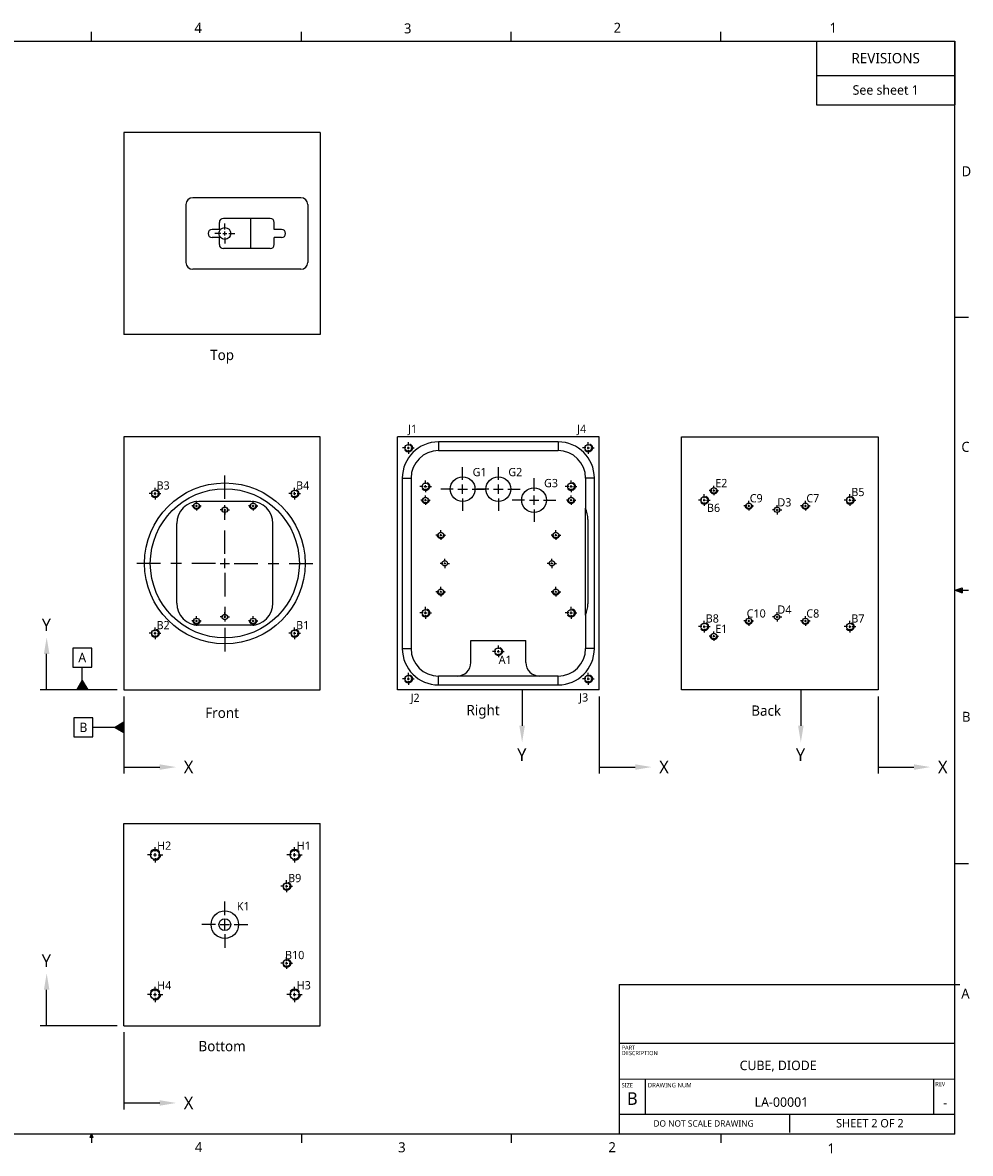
# Model space of a CAD drawing. Extents: x 0.3 to 39, y 0.1 to 10.9.
# Tile 4 of 4: x 30 to 39, y 0.1 to 10.9. Entities that reach past the tile are written whole.
import ezdxf

# ---------------------------------------------------------------- set-up
doc = ezdxf.new("R2010")
doc.units = 0
doc.header["$LTSCALE"] = 0.5
doc.header["$MEASUREMENT"] = 0
doc.linetypes.add('CENTER', pattern=[0.72, 0.45, -0.09, 0.09, -0.09])
doc.linetypes.add('HIDDEN', pattern=[0.15, 0.1, -0.05])
for name, color, linetype in [('ANNOTATION_LINES', 7, 'CONTINUOUS'), ('ANNOTATION_TEXT', 7, 'CONTINUOUS'), ('BLIND_THREAD_SYMBOLS', 7, 'CONTINUOUS'), ('BORDER_FRAME', 7, 'CONTINUOUS'), ('CENTERMARKS', 7, 'CONTINUOUS'), ('ORIGIN_INDICATORS', 7, 'CONTINUOUS'), ('SIDE_THREAD_SYMBOLS', 7, 'HIDDEN'), ('SKETCHED_GEOMETRY', 7, 'CONTINUOUS'), ('SURFACE_THREAD_SYMBOLS_ON_', 7, 'HIDDEN'), ('TABLES', 7, 'CONTINUOUS'), ('TANGENT_LINES', 7, 'CONTINUOUS'), ('TITLE_BLOCK', 7, 'CONTINUOUS'), ('VISIBLE', 7, 'CONTINUOUS')]:
    doc.layers.add(name, color=color, linetype=linetype)
doc.styles.add('ONSHAPE-CUSTOM-STYLE-NOT03', font='NotoSans-Regular.ttf')
doc.styles.add('ONSHAPE-CUSTOM-STYLE-NOT04', font='NotoSans-Regular.ttf')
doc.styles.add('ONSHAPE-CUSTOM-STYLE-NOT05', font='NotoSans-Regular.ttf')
doc.styles.add('ONSHAPE-CUSTOM-STYLE-NOTE8', font='NotoSans-Regular.ttf')
doc.styles.add('ONSHAPE-CUSTOM-STYLE-NOTE9', font='NotoSans-Regular.ttf')
doc.styles.add('ONSHAPE-CUSTOM-STYLE-NOTEA', font='NotoSans-Regular.ttf')
doc.styles.add('ONSHAPE-CUSTOM-STYLE-NOTEB', font='NotoSans-Regular.ttf')
doc.styles.add('ONSHAPE-CUSTOM-STYLE-NOTEC', font='NotoSans-Regular.ttf')
doc.styles.add('ONSHAPE-CUSTOM-STYLE-NOTED', font='NotoSans-Regular.ttf')
doc.styles.add('ONSHAPE-CUSTOM-STYLE-NOTEE', font='NotoSans-Regular.ttf')
doc.styles.add('ONSHAPE-CUSTOM-STYLE-NOTEF', font='NotoSans-Regular.ttf')
doc.styles.add('ONSHAPE-CUSTOM-STYLE-NOTEG', font='NotoSans-Regular.ttf')
doc.styles.add('ONSHAPE-CUSTOM-STYLE-NOTEH', font='NotoSans-Regular.ttf')
doc.styles.add('ONSHAPE-CUSTOM-STYLE-NOTEI', font='NotoSans-Regular.ttf')
doc.styles.add('ONSHAPE-CUSTOM-STYLE-NOTEJ', font='NotoSans-Regular.ttf')
doc.styles.add('ONSHAPE-CUSTOM-STYLE-NOTEK', font='NotoSans-Regular.ttf')
doc.styles.add('ONSHAPE-CUSTOM-STYLE-NOTEL', font='NotoSans-Regular.ttf')
doc.styles.add('ONSHAPE-CUSTOM-STYLE-NOTEM', font='NotoSans-Regular.ttf')
doc.styles.add('ONSHAPE-CUSTOM-STYLE-NOTER', font='NotoSans-Regular.ttf')
doc.styles.add('ONSHAPE-CUSTOM-STYLE-NOTES', font='NotoSans-Regular.ttf')
doc.styles.add('ONSHAPE-CUSTOM-STYLE-NOTET', font='NotoSans-Regular.ttf')
doc.styles.add('ONSHAPE-CUSTOM-STYLE-NOTEU', font='NotoSans-Regular.ttf')
doc.styles.add('ONSHAPE-CUSTOM-STYLE-NOTEV', font='NotoSans-Regular.ttf')
doc.styles.add('ONSHAPE-STANDARD', font='NotoSans-Regular.ttf')
doc.styles.add('ONSHAPE-STANDARD-HOLE-TAG', font='Noto Sans', dxfattribs={"height": 0.07874})
doc.styles.add('ONSHAPE-STANDARD-REVISION0', font='Noto Sans')
doc.styles.add('ONSHAPE-STANDARD-REVISIONT', font='Noto Sans')
doc.styles.add('ONSHAPE-STANDARD-VIEW-LABE', font='Noto Sans', dxfattribs={"height": 0.098425})

# ---------------------------------------------------------------- blocks, each defined once
blk = doc.blocks.new('*T10')
at = {"layer": 'TABLES', "color": 0, "linetype": 'BYBLOCK'}
for p, q in [((0, 0), (1.324, 0)), ((0, 0), (0, -0.608)), ((1.324, 0), (1.324, -0.608)), ((0, -0.328), (1.324, -0.328)), ((0, -0.608), (1.324, -0.608))]:
    blk.add_line(p, q, dxfattribs=at)
at = {"layer": 'TABLES', "color": 7, "width": 1.16678, "attachment_point": 5}
for s, insert, char_height, style in [('{REVISIONS}', (0.662, -0.164), 0.09843, 'ONSHAPE-STANDARD-REVISIONT'), ('{See sheet 1}', (0.662, -0.468), 0.09055, 'ONSHAPE-STANDARD-REVISION0')]:
    blk.add_mtext(s, dxfattribs=dict(at, insert=insert, char_height=char_height, style=style))

msp = doc.modelspace()

# ---------------------------------------------------------------- linework, layer by layer
at = {"layer": 'ANNOTATION_LINES', "color": 7}
for p, q in [((30.5562, 4.598), (30.5562, 4.7247)), ((30.8908, 4.5075), (30.4775, 4.5075)), ((30.9538, 4.4445), (30.9538, 4.0701)), ((30.8633, 4.1489), (30.6572, 4.1489))]:
    msp.add_line(p, q, dxfattribs=at)
for points in [[(30.4657, 4.7247), (30.6468, 4.7247), (30.6468, 4.9058), (30.4657, 4.9058)], [(30.5562, 4.598), (30.6084, 4.5075), (30.504, 4.5075)], [(30.4761, 4.0583), (30.6572, 4.0583), (30.6572, 4.2394), (30.4761, 4.2394)], [(30.8633, 4.1489), (30.9538, 4.2011), (30.9538, 4.0967)]]:
    msp.add_lwpolyline(points, close=True, dxfattribs=at)
for points in [[(30.5562, 4.598), (30.6084, 4.5075), (30.5562, 4.598), (30.504, 4.5075)], [(30.8633, 4.1489), (30.9538, 4.2011), (30.8633, 4.1489), (30.9538, 4.0967)]]:
    msp.add_solid(points, dxfattribs=at)
at = {"layer": 'BLIND_THREAD_SYMBOLS'}
for centre, start, end in [((31.2229, 6.3185), 50.57754, 80.17533), ((32.6139, 6.3185), 99.82467, 129.42246), ((36.5272, 6.3815), 230.57754, 260.17533), ((37.8605, 6.3815), 279.82467, 309.42246), ((31.2229, 5.1112), 279.82467, 309.42246), ((32.6139, 5.1112), 230.57754, 260.17533), ((36.5272, 5.0482), 99.82467, 129.42246), ((37.8605, 5.0482), 50.57754, 80.17533)]:
    msp.add_arc(centre, 0.0394, start, end, dxfattribs=at)
at = {"layer": 'BORDER_FRAME'}
for p, q in [((22.4403, 10.7013), (38.8936, 10.7013)), ((30.6459, 10.7013), (30.6459, 10.7876)), ((32.6495, 10.7013), (32.6495, 10.7876)), ((34.6531, 10.7013), (34.6531, 10.7876)), ((36.6567, 10.7013), (36.6567, 10.7876)), ((38.8936, 0.267), (38.8936, 10.7013)), ((38.8945, 8.0658), (39.0217, 8.0658)), ((38.8945, 5.458), (38.9629, 5.4824)), ((38.8945, 5.458), (38.9629, 5.4672)), ((38.8945, 5.458), (38.9629, 5.4475)), ((38.8945, 5.458), (38.9629, 5.435)), ((38.8945, 5.458), (39.0217, 5.458)), ((38.9629, 5.4824), (38.9629, 5.435)), ((38.8945, 2.8501), (39.0217, 2.8501)), ((38.8936, 0.267), (22.4403, 0.267)), ((30.6324, 0.2346), (30.6459, 0.2697)), ((30.6586, 0.2346), (30.6324, 0.2346)), ((30.6459, 0.2697), (30.6586, 0.2346)), ((30.6459, 0.2697), (30.6459, 0.1834)), ((32.6495, 0.2697), (32.6495, 0.1834)), ((34.6531, 0.2697), (34.6531, 0.1834)), ((36.6567, 0.267), (36.6567, 0.1834))]:
    msp.add_line(p, q, dxfattribs=at)
at = {"layer": 'CENTERMARKS', "linetype": 'CENTER'}
for p, q in [((31.9184, 8.9035), (31.9184, 8.9599)), ((31.8789, 8.864), (31.8225, 8.864)), ((31.9579, 8.864), (32.0143, 8.864)), ((31.9184, 8.8245), (31.9184, 8.7681)), ((33.6487, 6.8172), (33.6159, 6.8172)), ((33.6716, 6.8402), (33.6716, 6.873)), ((33.6946, 6.8172), (33.7274, 6.8172)), ((35.3678, 6.8172), (35.335, 6.8172)), ((35.3908, 6.8402), (35.3908, 6.873)), ((35.4138, 6.8172), (35.4466, 6.8172)), ((33.6716, 6.7942), (33.6716, 6.7614)), ((35.3908, 6.7942), (35.3908, 6.7614)), ((34.19, 6.5135), (34.19, 6.6316)), ((34.5312, 6.5135), (34.5312, 6.6316)), ((31.9184, 5.8048), (31.9184, 6.5726)), ((33.8357, 6.4727), (33.8357, 6.5055)), ((34.8724, 6.4085), (34.8724, 6.5266)), ((35.2268, 6.4727), (35.2268, 6.5055)), ((31.2288, 6.3815), (31.196, 6.3815)), ((31.2517, 6.4045), (31.2517, 6.4373)), ((31.2747, 6.3815), (31.3075, 6.3815)), ((32.5621, 6.3815), (32.5293, 6.3815)), ((32.5851, 6.4045), (32.5851, 6.4373)), ((32.608, 6.3815), (32.6408, 6.3815)), ((33.8127, 6.4497), (33.7799, 6.4497)), ((33.8357, 6.4268), (33.8357, 6.394)), ((33.8586, 6.4497), (33.8915, 6.4497)), ((34.1, 6.4235), (33.9819, 6.4235)), ((34.28, 6.4235), (34.3981, 6.4235)), ((34.4412, 6.4235), (34.3231, 6.4235)), ((34.6212, 6.4235), (34.7393, 6.4235)), ((35.2038, 6.4497), (35.171, 6.4497)), ((35.2268, 6.4268), (35.2268, 6.394)), ((35.2497, 6.4497), (35.2825, 6.4497)), ((36.4983, 6.3415), (36.4983, 6.3743)), ((36.5714, 6.4104), (36.5445, 6.4104)), ((36.5902, 6.4292), (36.5902, 6.4561)), ((36.5902, 6.3915), (36.5902, 6.3646)), ((36.609, 6.4104), (36.6359, 6.4104)), ((37.8894, 6.3415), (37.8894, 6.3743)), ((31.2517, 6.3585), (31.2517, 6.3257)), ((31.6292, 6.2647), (31.6023, 6.2647)), ((31.6481, 6.2835), (31.6481, 6.3104)), ((31.6669, 6.2647), (31.6938, 6.2647)), ((31.9184, 6.245), (31.9184, 6.2713)), ((32.1699, 6.2647), (32.143, 6.2647)), ((32.1887, 6.2835), (32.1887, 6.3104)), ((32.2076, 6.2647), (32.2345, 6.2647)), ((32.5851, 6.3585), (32.5851, 6.3257)), ((33.8168, 6.3185), (33.7899, 6.3185)), ((33.8357, 6.3373), (33.8357, 6.3642)), ((33.8357, 6.2997), (33.8357, 6.2728)), ((33.8545, 6.3185), (33.8814, 6.3185)), ((34.19, 6.3335), (34.19, 6.2154)), ((34.5312, 6.3335), (34.5312, 6.2154)), ((34.7824, 6.3185), (34.6643, 6.3185)), ((34.9624, 6.3185), (35.0805, 6.3185)), ((35.2079, 6.3185), (35.181, 6.3185)), ((35.2268, 6.3373), (35.2268, 6.3642)), ((35.2268, 6.2997), (35.2268, 6.2728)), ((35.2456, 6.3185), (35.2725, 6.3185)), ((36.4754, 6.3185), (36.4426, 6.3185)), ((36.4983, 6.2955), (36.4983, 6.2627)), ((36.5213, 6.3185), (36.5541, 6.3185)), ((36.9047, 6.2647), (36.8778, 6.2647)), ((36.9235, 6.2835), (36.9235, 6.3104)), ((36.9424, 6.2647), (36.9693, 6.2647)), ((37.1939, 6.245), (37.1939, 6.2713)), ((37.4454, 6.2647), (37.4185, 6.2647)), ((37.4642, 6.2835), (37.4642, 6.3104)), ((37.4831, 6.2647), (37.51, 6.2647)), ((37.8665, 6.3185), (37.8336, 6.3185)), ((37.8894, 6.2955), (37.8894, 6.2627)), ((37.9124, 6.3185), (37.9452, 6.3185)), ((31.6481, 6.2459), (31.6481, 6.219)), ((31.9, 6.2266), (31.8738, 6.2266)), ((31.9184, 6.2083), (31.9184, 6.182)), ((31.9368, 6.2266), (31.963, 6.2266)), ((32.1887, 6.2459), (32.1887, 6.219)), ((34.8724, 6.2285), (34.8724, 6.1104)), ((36.9235, 6.2459), (36.9235, 6.219)), ((37.1755, 6.2266), (37.1493, 6.2266)), ((37.1939, 6.2083), (37.1939, 6.182)), ((37.2123, 6.2266), (37.2385, 6.2266)), ((37.4642, 6.2459), (37.4642, 6.219)), ((33.9625, 5.9852), (33.9356, 5.9852)), ((33.9813, 6.004), (33.9813, 6.0309)), ((33.9813, 5.9663), (33.9813, 5.9394)), ((34.0002, 5.9852), (34.0271, 5.9852)), ((35.0623, 5.9852), (35.0353, 5.9852)), ((35.0811, 6.004), (35.0811, 6.0309)), ((35.0811, 5.9663), (35.0811, 5.9394)), ((35.0999, 5.9852), (35.1268, 5.9852)), ((34.0194, 5.7332), (34.0194, 5.7595)), ((35.043, 5.7332), (35.043, 5.7595)), ((31.8284, 5.7148), (31.0606, 5.7148)), ((31.9184, 5.6248), (31.9184, 4.8571)), ((32.0084, 5.7148), (32.7762, 5.7148)), ((34.001, 5.7148), (33.9748, 5.7148)), ((34.0194, 5.6965), (34.0194, 5.6702)), ((34.0378, 5.7148), (34.064, 5.7148)), ((35.0247, 5.7148), (34.9984, 5.7148)), ((35.043, 5.6965), (35.043, 5.6702)), ((35.0614, 5.7148), (35.0876, 5.7148)), ((33.9625, 5.4445), (33.9356, 5.4445)), ((33.9813, 5.4633), (33.9813, 5.4902)), ((33.9813, 5.4257), (33.9813, 5.3988)), ((34.0002, 5.4445), (34.0271, 5.4445)), ((35.0623, 5.4445), (35.0353, 5.4445)), ((35.0811, 5.4633), (35.0811, 5.4902)), ((35.0811, 5.4257), (35.0811, 5.3988)), ((35.0999, 5.4445), (35.1268, 5.4445)), ((33.8357, 5.2654), (33.8357, 5.2982)), ((35.2268, 5.2654), (35.2268, 5.2982)), ((31.6481, 5.1838), (31.6481, 5.2107)), ((31.9, 5.203), (31.8738, 5.203)), ((31.9184, 5.2214), (31.9184, 5.2476)), ((31.9184, 5.1846), (31.9184, 5.1584)), ((31.9368, 5.203), (31.963, 5.203)), ((32.1887, 5.1838), (32.1887, 5.2107)), ((33.8127, 5.2424), (33.7799, 5.2424)), ((33.8357, 5.2194), (33.8357, 5.1866)), ((33.8586, 5.2424), (33.8915, 5.2424)), ((35.2038, 5.2424), (35.171, 5.2424)), ((35.2268, 5.2194), (35.2268, 5.1866)), ((35.2497, 5.2424), (35.2825, 5.2424)), ((36.9235, 5.1838), (36.9235, 5.2107)), ((37.1755, 5.203), (37.1493, 5.203)), ((37.1939, 5.2214), (37.1939, 5.2476)), ((37.1939, 5.1846), (37.1939, 5.1584)), ((37.2123, 5.203), (37.2385, 5.203)), ((37.4642, 5.1838), (37.4642, 5.2107)), ((31.2517, 5.0711), (31.2517, 5.1039)), ((31.6292, 5.165), (31.6023, 5.165)), ((31.6481, 5.1461), (31.6481, 5.1192)), ((31.6669, 5.165), (31.6938, 5.165)), ((32.1699, 5.165), (32.143, 5.165)), ((32.1887, 5.1461), (32.1887, 5.1192)), ((32.2076, 5.165), (32.2345, 5.165)), ((32.5851, 5.0711), (32.5851, 5.1039)), ((36.4754, 5.1112), (36.4426, 5.1112)), ((36.4983, 5.1341), (36.4983, 5.1669)), ((36.4983, 5.0882), (36.4983, 5.0554)), ((36.5213, 5.1112), (36.5541, 5.1112)), ((36.9047, 5.165), (36.8778, 5.165)), ((36.9235, 5.1461), (36.9235, 5.1192)), ((36.9424, 5.165), (36.9693, 5.165)), ((37.4454, 5.165), (37.4185, 5.165)), ((37.4642, 5.1461), (37.4642, 5.1192)), ((37.4831, 5.165), (37.51, 5.165)), ((37.8665, 5.1112), (37.8336, 5.1112)), ((37.8894, 5.1341), (37.8894, 5.1669)), ((37.8894, 5.0882), (37.8894, 5.0554)), ((37.9124, 5.1112), (37.9452, 5.1112)), ((31.2288, 5.0482), (31.196, 5.0482)), ((31.2517, 5.0252), (31.2517, 4.9924)), ((31.2747, 5.0482), (31.3075, 5.0482)), ((32.5621, 5.0482), (32.5293, 5.0482)), ((32.5851, 5.0252), (32.5851, 4.9924)), ((32.608, 5.0482), (32.6408, 5.0482)), ((36.5714, 5.0193), (36.5445, 5.0193)), ((36.5902, 5.0381), (36.5902, 5.065)), ((36.5902, 5.0005), (36.5902, 4.9736)), ((36.609, 5.0193), (36.6359, 5.0193)), ((34.5082, 4.8749), (34.4754, 4.8749)), ((34.5312, 4.8979), (34.5312, 4.9307)), ((34.5542, 4.8749), (34.587, 4.8749)), ((34.5312, 4.852), (34.5312, 4.8192)), ((33.6716, 4.6354), (33.6716, 4.6682)), ((35.3908, 4.6354), (35.3908, 4.6682)), ((33.6487, 4.6125), (33.6159, 4.6125)), ((33.6716, 4.5895), (33.6716, 4.5567)), ((33.6946, 4.6125), (33.7274, 4.6125)), ((35.3678, 4.6125), (35.335, 4.6125)), ((35.3908, 4.5895), (35.3908, 4.5567)), ((35.4138, 4.6125), (35.4466, 4.6125)), ((31.2214, 2.9322), (31.1781, 2.9322)), ((31.2517, 2.9625), (31.2517, 3.0059)), ((31.2821, 2.9322), (31.3254, 2.9322)), ((32.5548, 2.9322), (32.5115, 2.9322)), ((32.5851, 2.9625), (32.5851, 3.0059)), ((32.6154, 2.9322), (32.6587, 2.9322)), ((31.2517, 2.9019), (31.2517, 2.8586)), ((32.5851, 2.9019), (32.5851, 2.8586)), ((32.486, 2.633), (32.4532, 2.633)), ((32.509, 2.656), (32.509, 2.6888)), ((32.509, 2.6101), (32.509, 2.5772)), ((32.5319, 2.633), (32.5647, 2.633)), ((31.9184, 2.3556), (31.9184, 2.4868)), ((31.8284, 2.2656), (31.6972, 2.2656)), ((31.9184, 2.1756), (31.9184, 2.0443)), ((32.0084, 2.2656), (32.1396, 2.2656)), ((32.509, 1.9211), (32.509, 1.9539)), ((32.486, 1.8981), (32.4532, 1.8981)), ((32.509, 1.8751), (32.509, 1.8423)), ((32.5319, 1.8981), (32.5647, 1.8981)), ((31.2517, 1.6292), (31.2517, 1.6725)), ((32.5851, 1.6292), (32.5851, 1.6725)), ((31.2214, 1.5989), (31.1781, 1.5989)), ((31.2517, 1.5686), (31.2517, 1.5253)), ((31.2821, 1.5989), (31.3254, 1.5989)), ((32.5548, 1.5989), (32.5115, 1.5989)), ((32.5851, 1.5686), (32.5851, 1.5253)), ((32.6154, 1.5989), (32.6587, 1.5989))]:
    msp.add_line(p, q, dxfattribs=at)
at = {"layer": 'CENTERMARKS', "linetype": 'CONTINUOUS'}
for p, q in [((31.8987, 8.864), (31.9382, 8.864)), ((31.9184, 8.8443), (31.9184, 8.8838)), ((33.6602, 6.8172), (33.6831, 6.8172)), ((33.6716, 6.8057), (33.6716, 6.8287)), ((35.3793, 6.8172), (35.4023, 6.8172)), ((35.3908, 6.8057), (35.3908, 6.8287)), ((31.2403, 6.3815), (31.2632, 6.3815)), ((31.2517, 6.37), (31.2517, 6.393)), ((32.5736, 6.3815), (32.5966, 6.3815)), ((32.5851, 6.37), (32.5851, 6.393)), ((33.8242, 6.4497), (33.8472, 6.4497)), ((33.8357, 6.4383), (33.8357, 6.4612)), ((34.145, 6.4235), (34.235, 6.4235)), ((34.19, 6.3785), (34.19, 6.4685)), ((34.4862, 6.4235), (34.5762, 6.4235)), ((34.5312, 6.3785), (34.5312, 6.4685)), ((35.2153, 6.4497), (35.2382, 6.4497)), ((35.2268, 6.4383), (35.2268, 6.4612)), ((36.5808, 6.4104), (36.5996, 6.4104)), ((36.5902, 6.401), (36.5902, 6.4198)), ((31.6387, 6.2647), (31.6575, 6.2647)), ((31.6481, 6.2553), (31.6481, 6.2741)), ((32.1793, 6.2647), (32.1982, 6.2647)), ((32.1887, 6.2553), (32.1887, 6.2741)), ((33.8263, 6.3185), (33.8451, 6.3185)), ((33.8357, 6.3091), (33.8357, 6.3279)), ((34.8274, 6.3185), (34.9174, 6.3185)), ((34.8724, 6.2735), (34.8724, 6.3635)), ((35.2173, 6.3185), (35.2362, 6.3185)), ((35.2268, 6.3091), (35.2268, 6.3279)), ((36.4869, 6.3185), (36.5098, 6.3185)), ((36.4983, 6.307), (36.4983, 6.33)), ((36.9141, 6.2647), (36.933, 6.2647)), ((36.9235, 6.2553), (36.9235, 6.2741)), ((37.4548, 6.2647), (37.4736, 6.2647)), ((37.4642, 6.2553), (37.4642, 6.2741)), ((37.8779, 6.3185), (37.9009, 6.3185)), ((37.8894, 6.307), (37.8894, 6.33)), ((31.9092, 6.2266), (31.9276, 6.2266)), ((31.9184, 6.2175), (31.9184, 6.2358)), ((37.1847, 6.2266), (37.2031, 6.2266)), ((37.1939, 6.2175), (37.1939, 6.2358)), ((33.9719, 5.9852), (33.9908, 5.9852)), ((33.9813, 5.9758), (33.9813, 5.9946)), ((35.0717, 5.9852), (35.0905, 5.9852)), ((35.0811, 5.9758), (35.0811, 5.9946)), ((31.9184, 5.6698), (31.9184, 5.7598)), ((34.0194, 5.7056), (34.0194, 5.724)), ((35.043, 5.7056), (35.043, 5.724)), ((31.8734, 5.7148), (31.9634, 5.7148)), ((34.0102, 5.7148), (34.0286, 5.7148)), ((35.0338, 5.7148), (35.0522, 5.7148)), ((33.9719, 5.4445), (33.9908, 5.4445)), ((33.9813, 5.4351), (33.9813, 5.4539)), ((35.0717, 5.4445), (35.0905, 5.4445)), ((35.0811, 5.4351), (35.0811, 5.4539)), ((31.9092, 5.203), (31.9276, 5.203)), ((31.9184, 5.1938), (31.9184, 5.2122)), ((33.8242, 5.2424), (33.8472, 5.2424)), ((33.8357, 5.2309), (33.8357, 5.2539)), ((35.2153, 5.2424), (35.2382, 5.2424)), ((35.2268, 5.2309), (35.2268, 5.2539)), ((37.1847, 5.203), (37.2031, 5.203)), ((37.1939, 5.1938), (37.1939, 5.2122)), ((31.6387, 5.165), (31.6575, 5.165)), ((31.6481, 5.1555), (31.6481, 5.1744)), ((32.1793, 5.165), (32.1982, 5.165)), ((32.1887, 5.1555), (32.1887, 5.1744)), ((36.4869, 5.1112), (36.5098, 5.1112)), ((36.4983, 5.0997), (36.4983, 5.1226)), ((36.9141, 5.165), (36.933, 5.165)), ((36.9235, 5.1555), (36.9235, 5.1744)), ((37.4548, 5.165), (37.4736, 5.165)), ((37.4642, 5.1555), (37.4642, 5.1744)), ((37.8779, 5.1112), (37.9009, 5.1112)), ((37.8894, 5.0997), (37.8894, 5.1226)), ((31.2403, 5.0482), (31.2632, 5.0482)), ((31.2517, 5.0367), (31.2517, 5.0596)), ((32.5736, 5.0482), (32.5966, 5.0482)), ((32.5851, 5.0367), (32.5851, 5.0596)), ((36.5808, 5.0193), (36.5996, 5.0193)), ((36.5902, 5.0099), (36.5902, 5.0287)), ((34.5197, 4.8749), (34.5427, 4.8749)), ((34.5312, 4.8635), (34.5312, 4.8864)), ((33.6602, 4.6125), (33.6831, 4.6125)), ((33.6716, 4.601), (33.6716, 4.624)), ((35.3793, 4.6125), (35.4023, 4.6125)), ((35.3908, 4.601), (35.3908, 4.624)), ((31.2366, 2.9322), (31.2669, 2.9322)), ((31.2517, 2.9171), (31.2517, 2.9474)), ((32.5699, 2.9322), (32.6002, 2.9322)), ((32.5851, 2.9171), (32.5851, 2.9474)), ((32.4975, 2.633), (32.5204, 2.633)), ((32.509, 2.6215), (32.509, 2.6445)), ((31.9184, 2.2206), (31.9184, 2.3106)), ((31.8734, 2.2656), (31.9634, 2.2656)), ((32.4975, 1.8981), (32.5204, 1.8981)), ((32.509, 1.8866), (32.509, 1.9096)), ((31.2366, 1.5989), (31.2669, 1.5989)), ((31.2517, 1.5837), (31.2517, 1.6141)), ((32.5699, 1.5989), (32.6002, 1.5989)), ((32.5851, 1.5837), (32.5851, 1.6141))]:
    msp.add_line(p, q, dxfattribs=at)
at = {"layer": 'ORIGIN_INDICATORS', "color": 7}
for p, q in [((30.2163, 4.5075), (30.2163, 4.85)), ((30.8913, 4.5075), (30.1538, 4.5075)), ((30.9538, 4.445), (30.9538, 3.7075)), ((35.4333, 4.5075), (34.6958, 4.5075)), ((34.7583, 4.5075), (34.7583, 4.165)), ((35.4958, 4.445), (35.4958, 3.7075)), ((38.0959, 4.5075), (37.3584, 4.5075)), ((37.4209, 4.5075), (37.4209, 4.165)), ((38.1584, 4.445), (38.1584, 3.7075)), ((30.9538, 3.77), (31.2964, 3.77)), ((35.4958, 3.77), (35.8383, 3.77)), ((38.1584, 3.77), (38.501, 3.77)), ((30.2163, 1.301), (30.2163, 1.6435)), ((30.8913, 1.301), (30.1538, 1.301)), ((30.9538, 1.2385), (30.9538, 0.501)), ((30.9538, 0.5635), (31.2964, 0.5635))]:
    msp.add_line(p, q, dxfattribs=at)
for points in [[(30.2163, 5.0075), (30.1901, 4.85), (30.2426, 4.85)], [(34.7583, 4.0075), (34.7845, 4.165), (34.732, 4.165)], [(37.4209, 4.0075), (37.4472, 4.165), (37.3947, 4.165)], [(31.4538, 3.77), (31.2964, 3.7962), (31.2964, 3.7437)], [(35.9958, 3.77), (35.8383, 3.7962), (35.8383, 3.7437)], [(38.6584, 3.77), (38.501, 3.7962), (38.501, 3.7437)], [(30.2163, 1.801), (30.1901, 1.6435), (30.2426, 1.6435)], [(31.4538, 0.5635), (31.2964, 0.5897), (31.2964, 0.5373)]]:
    msp.add_solid(points, dxfattribs=at)
at = {"layer": 'SIDE_THREAD_SYMBOLS'}
for p, q in [((33.917, 4.6423), (33.917, 4.6423)), ((35.1454, 4.6424), (35.1454, 4.6423))]:
    msp.add_line(p, q, dxfattribs=at)
at = {"layer": 'SKETCHED_GEOMETRY'}
msp.add_line((38.6871, 0.7882), (38.6891, 0.4542), dxfattribs=at)
at = {"layer": 'SURFACE_THREAD_SYMBOLS_ON_'}
for centre, radius in [((33.6716, 6.8172), 0.0394), ((35.3908, 6.8172), 0.0394), ((33.8357, 6.4497), 0.0394), ((35.2268, 6.4497), 0.0394), ((31.2517, 6.3815), 0.0394), ((32.5851, 6.3815), 0.0394), ((36.5902, 6.4104), 0.0328), ((31.6481, 6.2647), 0.0328), ((32.1887, 6.2647), 0.0328), ((33.8357, 6.3185), 0.0328), ((35.2268, 6.3185), 0.0328), ((36.4983, 6.3185), 0.0394), ((36.9235, 6.2647), 0.0328), ((37.4642, 6.2647), 0.0328), ((37.8894, 6.3185), 0.0394), ((33.9813, 5.9852), 0.0328), ((35.0811, 5.9852), 0.0328), ((33.9813, 5.4445), 0.0328), ((35.0811, 5.4445), 0.0328), ((31.6481, 5.165), 0.0328), ((32.1887, 5.165), 0.0328), ((33.8357, 5.2424), 0.0394), ((35.2268, 5.2424), 0.0394), ((36.9235, 5.165), 0.0328), ((37.4642, 5.165), 0.0328), ((31.2517, 5.0482), 0.0394), ((32.5851, 5.0482), 0.0394), ((36.4983, 5.1112), 0.0394), ((37.8894, 5.1112), 0.0394), ((36.5902, 5.0193), 0.0328), ((34.5312, 4.8749), 0.0394), ((33.6716, 4.6125), 0.0394), ((35.3908, 4.6125), 0.0394), ((31.2517, 2.9322), 0.0525), ((32.5851, 2.9322), 0.0525), ((32.509, 2.633), 0.0394), ((32.509, 1.8981), 0.0394), ((31.2517, 1.5989), 0.0525), ((32.5851, 1.5989), 0.0525)]:
    msp.add_circle(centre, radius, dxfattribs=at)
at = {"layer": 'TANGENT_LINES'}
for p, q in [((33.9603, 6.8749), (33.9603, 6.7909)), ((35.1021, 6.8749), (35.1021, 6.7909)), ((33.6139, 6.5285), (33.6979, 6.5285)), ((35.4485, 6.5285), (35.3645, 6.5285)), ((33.6139, 4.9012), (33.6979, 4.9012)), ((35.4485, 4.9012), (35.3645, 4.9012)), ((33.9603, 4.5547), (33.9603, 4.6387)), ((35.1021, 4.5547), (35.1021, 4.6387))]:
    msp.add_line(p, q, dxfattribs=at)
at = {"layer": 'TITLE_BLOCK', "linetype": 'CONTINUOUS'}
for p, q in [((35.6851, 1.6946), (38.941, 1.6946)), ((35.6851, 1.6946), (35.6851, 0.7901)), ((35.6851, 0.7901), (35.6843, 0.267))]:
    msp.add_line(p, q, dxfattribs=at)
at = {"layer": 'TITLE_BLOCK'}
for p, q in [((35.6851, 1.1341), (38.8936, 1.1355)), ((38.8936, 0.7881), (35.6851, 0.7901)), ((35.9377, 0.4542), (35.9377, 0.7901)), ((38.8936, 0.4542), (35.6851, 0.4542)), ((37.3116, 0.4542), (37.3116, 0.2823))]:
    msp.add_line(p, q, dxfattribs=at)
at = {"layer": 'VISIBLE'}
for p, q in [((32.8305, 9.8286), (30.9538, 9.8286)), ((30.9538, 9.8286), (30.9538, 7.8994)), ((32.8305, 9.8286), (32.8305, 7.8994)), ((32.6454, 9.2052), (31.6113, 9.2052)), ((31.5457, 9.1396), (31.5457, 8.5884)), ((32.7111, 9.1396), (32.7111, 8.5884)), ((31.8659, 8.9034), (31.8659, 8.969)), ((32.3515, 9.0084), (31.9053, 9.0084)), ((32.1678, 8.7197), (32.1678, 9.0084)), ((32.3908, 8.9034), (32.3908, 8.969)), ((31.8659, 8.9034), (31.7977, 8.9034)), ((32.4591, 8.9034), (32.3908, 8.9034)), ((31.8659, 8.8246), (31.7977, 8.8246)), ((31.8659, 8.759), (31.8659, 8.8246)), ((32.3908, 8.759), (32.3908, 8.8246)), ((32.4591, 8.8246), (32.3908, 8.8246)), ((32.3515, 8.7197), (31.9053, 8.7197)), ((32.6454, 8.5228), (31.6113, 8.5228)), ((32.8305, 7.8994), (30.9538, 7.8994)), ((32.8305, 6.9222), (30.9538, 6.9222)), ((30.9538, 6.9222), (30.9538, 4.5075)), ((32.8305, 4.5075), (32.8305, 6.9222)), ((35.4958, 6.9222), (33.5666, 6.9222)), ((33.5666, 4.5075), (33.5666, 6.9222)), ((35.4958, 4.5075), (35.4958, 6.9222)), ((36.2818, 4.5075), (36.2818, 6.9222)), ((36.2818, 6.9222), (38.1584, 6.9222)), ((38.1584, 6.9222), (38.1584, 4.5075)), ((35.1021, 6.8749), (33.9603, 6.8749)), ((33.9603, 6.7909), (35.1021, 6.7909)), ((33.6139, 6.5285), (33.6139, 4.9012)), ((33.6979, 6.5285), (33.6979, 4.9012)), ((35.3645, 6.5285), (35.3645, 6.2407)), ((35.4485, 4.9012), (35.4485, 6.5285)), ((32.1678, 6.3054), (31.6691, 6.3054)), ((35.3645, 5.2218), (35.3645, 6.2407)), ((31.4591, 5.3343), (31.4591, 6.0954)), ((32.3777, 5.3343), (32.3777, 6.0954)), ((35.3869, 6.1348), (35.3869, 5.3277)), ((35.3645, 5.2218), (35.3645, 4.9012)), ((32.1678, 5.1243), (31.6691, 5.1243)), ((34.2687, 4.9799), (34.7937, 4.9799)), ((34.2687, 4.7699), (34.2687, 4.9799)), ((34.7937, 4.7699), (34.7937, 4.9799)), ((33.9079, 4.644), (33.9079, 4.6441)), ((35.1021, 4.6387), (33.9603, 4.6387)), ((33.9603, 4.5547), (35.1021, 4.5547)), ((30.9538, 4.5075), (32.8305, 4.5075)), ((35.4958, 4.5075), (33.5666, 4.5075)), ((38.1584, 4.5075), (36.2818, 4.5075)), ((30.9538, 1.301), (30.9538, 3.2301)), ((30.9538, 3.2301), (32.8305, 3.2301)), ((32.8305, 1.301), (32.8305, 3.2301)), ((30.9538, 1.301), (32.8305, 1.301))]:
    msp.add_line(p, q, dxfattribs=at)
for centre, radius in [((31.9184, 8.864), 0.0564), ((33.6716, 6.8172), 0.0328), ((35.3908, 6.8172), 0.0328), ((31.9184, 5.7148), 0.7678), ((33.8357, 6.4497), 0.0328), ((34.19, 6.4235), 0.1181), ((34.5312, 6.4235), 0.1181), ((35.2268, 6.4497), 0.0328), ((31.9184, 5.7148), 0.7118), ((31.2517, 6.3815), 0.0328), ((32.5851, 6.3815), 0.0328), ((34.8724, 6.3185), 0.1181), ((36.5902, 6.4104), 0.0269), ((31.6481, 6.2647), 0.0269), ((32.1887, 6.2647), 0.0269), ((33.8357, 6.3185), 0.0269), ((35.2268, 6.3185), 0.0269), ((36.4983, 6.3185), 0.0328), ((36.9235, 6.2647), 0.0269), ((37.4642, 6.2647), 0.0269), ((37.8894, 6.3185), 0.0328), ((31.9184, 6.2266), 0.0262), ((37.1939, 6.2266), 0.0262), ((33.9813, 5.9852), 0.0269), ((35.0811, 5.9852), 0.0269), ((34.0194, 5.7148), 0.0262), ((35.043, 5.7148), 0.0262), ((33.9813, 5.4445), 0.0269), ((35.0811, 5.4445), 0.0269), ((31.6481, 5.165), 0.0269), ((31.9184, 5.203), 0.0262), ((32.1887, 5.165), 0.0269), ((33.8357, 5.2424), 0.0328), ((35.2268, 5.2424), 0.0328), ((36.9235, 5.165), 0.0269), ((37.1939, 5.203), 0.0262), ((37.4642, 5.165), 0.0269), ((31.2517, 5.0482), 0.0328), ((32.5851, 5.0482), 0.0328), ((36.4983, 5.1112), 0.0328), ((37.8894, 5.1112), 0.0328), ((36.5902, 5.0193), 0.0269), ((34.5312, 4.8749), 0.0328), ((33.6716, 4.6125), 0.0328), ((35.3908, 4.6125), 0.0328), ((31.2517, 2.9322), 0.0433), ((32.5851, 2.9322), 0.0433), ((32.509, 2.633), 0.0328), ((31.9184, 2.2656), 0.1312), ((31.9184, 2.2656), 0.0564), ((32.509, 1.8981), 0.0328), ((31.2517, 1.5989), 0.0433), ((32.5851, 1.5989), 0.0433)]:
    msp.add_circle(centre, radius, dxfattribs=at)
for centre, radius, start, end in [((31.6113, 9.1396), 0.0656, 90, 180), ((32.6454, 9.1396), 0.0656, 0, 90), ((31.9053, 8.969), 0.0394, 90, 180), ((32.3515, 8.969), 0.0394, 0, 90), ((31.7977, 8.864), 0.0394, 90, 270), ((32.4591, 8.864), 0.0394, 270, 90), ((31.9053, 8.759), 0.0394, 180, 270), ((32.3515, 8.759), 0.0394, 270, 0), ((31.6113, 8.5884), 0.0656, 180, 270), ((32.6454, 8.5884), 0.0656, 270, 0), ((33.9603, 6.5285), 0.3465, 90, 180), ((35.1021, 6.5285), 0.3465, 360, 90), ((33.9603, 6.5285), 0.2625, 90, 180), ((35.1021, 6.5285), 0.2625, 0, 90), ((31.6691, 6.0954), 0.21, 90, 180), ((32.1678, 6.0954), 0.21, 0, 90), ((35.1244, 6.1348), 0.2625, 0, 23.79427), ((31.6691, 5.3343), 0.21, 180, 270), ((32.1678, 5.3343), 0.21, 270, 0), ((35.1244, 5.3277), 0.2625, 336.20573, 0), ((33.9603, 4.9012), 0.3465, 180, 270), ((33.9603, 4.9012), 0.2625, 180, 270), ((35.1021, 4.9012), 0.2625, 270, 0), ((35.1021, 4.9012), 0.3465, 270, 360), ((34.1375, 4.7699), 0.1312, 270, 0), ((34.9249, 4.7699), 0.1312, 180, 270)]:
    msp.add_arc(centre, radius, start, end, dxfattribs=at)

# ---------------------------------------------------------------- block references
at = {"layer": 'TABLES'}
msp.add_blockref('*T10', (37.5693, 10.7013), dxfattribs=at)

# ---------------------------------------------------------------- texts
at = {"layer": 'ANNOTATION_TEXT', "color": 7}
for s, insert, char_height, attachment_point, style in [('Top', (31.8922, 7.7538), 0.09843, 2, 'ONSHAPE-STANDARD-VIEW-LABE'), ('J1', (33.7121, 6.9881), 0.07874, 5, 'ONSHAPE-STANDARD-HOLE-TAG'), ('J4', (35.3268, 6.9881), 0.07874, 5, 'ONSHAPE-STANDARD-HOLE-TAG'), ('G1', (34.3523, 6.5858), 0.07874, 5, 'ONSHAPE-STANDARD-HOLE-TAG'), ('G2', (34.6935, 6.5858), 0.07874, 5, 'ONSHAPE-STANDARD-HOLE-TAG'), ('B3', (31.3287, 6.4585), 0.07874, 5, 'ONSHAPE-STANDARD-HOLE-TAG'), ('B4', (32.6621, 6.4585), 0.07874, 5, 'ONSHAPE-STANDARD-HOLE-TAG'), ('G3', (35.0347, 6.4808), 0.07874, 5, 'ONSHAPE-STANDARD-HOLE-TAG'), ('E2', (36.6613, 6.4815), 0.07874, 5, 'ONSHAPE-STANDARD-HOLE-TAG'), ('C9', (36.9946, 6.3358), 0.07874, 5, 'ONSHAPE-STANDARD-HOLE-TAG'), ('C7', (37.5353, 6.3358), 0.07874, 5, 'ONSHAPE-STANDARD-HOLE-TAG'), ('B5', (37.9664, 6.3955), 0.07874, 5, 'ONSHAPE-STANDARD-HOLE-TAG'), ('B6', (36.5869, 6.2442), 0.07874, 5, 'ONSHAPE-STANDARD-HOLE-TAG'), ('D3', (37.2643, 6.2971), 0.07874, 5, 'ONSHAPE-STANDARD-HOLE-TAG'), ('D4', (37.2643, 5.2735), 0.07874, 5, 'ONSHAPE-STANDARD-HOLE-TAG'), ('B8', (36.5753, 5.1882), 0.07874, 5, 'ONSHAPE-STANDARD-HOLE-TAG'), ('C10', (36.9946, 5.2361), 0.07874, 5, 'ONSHAPE-STANDARD-HOLE-TAG'), ('C8', (37.5353, 5.2361), 0.07874, 5, 'ONSHAPE-STANDARD-HOLE-TAG'), ('B7', (37.9664, 5.1882), 0.07874, 5, 'ONSHAPE-STANDARD-HOLE-TAG'), ('B2', (31.3287, 5.1252), 0.07874, 5, 'ONSHAPE-STANDARD-HOLE-TAG'), ('B1', (32.6621, 5.1252), 0.07874, 5, 'ONSHAPE-STANDARD-HOLE-TAG'), ('E1', (36.6613, 5.0904), 0.07874, 5, 'ONSHAPE-STANDARD-HOLE-TAG'), ('{\\fNoto Sans;A}', (30.5562, 4.8152), 0.090551, 5, 'ONSHAPE-STANDARD'), ('A1', (34.5966, 4.7944), 0.07874, 5, 'ONSHAPE-STANDARD-HOLE-TAG'), ('J2', (33.7361, 4.4205), 0.07874, 5, 'ONSHAPE-STANDARD-HOLE-TAG'), ('J3', (35.3467, 4.4245), 0.07874, 5, 'ONSHAPE-STANDARD-HOLE-TAG'), ('Front', (31.8922, 4.3375), 0.09843, 2, 'ONSHAPE-STANDARD-VIEW-LABE'), ('Right', (34.3854, 4.3636), 0.09843, 2, 'ONSHAPE-STANDARD-VIEW-LABE'), ('Back', (37.09, 4.3584), 0.09843, 2, 'ONSHAPE-STANDARD-VIEW-LABE'), ('{\\fNoto Sans;B}', (30.5666, 4.1489), 0.090551, 5, 'ONSHAPE-STANDARD'), ('H2', (31.3392, 3.0197), 0.07874, 5, 'ONSHAPE-STANDARD-HOLE-TAG'), ('H1', (32.6726, 3.0197), 0.07874, 5, 'ONSHAPE-STANDARD-HOLE-TAG'), ('B9', (32.586, 2.71), 0.07874, 5, 'ONSHAPE-STANDARD-HOLE-TAG'), ('K1', (32.0938, 2.441), 0.07874, 5, 'ONSHAPE-STANDARD-HOLE-TAG'), ('B10', (32.586, 1.9751), 0.07874, 5, 'ONSHAPE-STANDARD-HOLE-TAG'), ('H4', (31.3392, 1.6864), 0.07874, 5, 'ONSHAPE-STANDARD-HOLE-TAG'), ('H3', (32.6726, 1.6864), 0.07874, 5, 'ONSHAPE-STANDARD-HOLE-TAG'), ('Bottom', (31.8922, 1.1553), 0.09843, 2, 'ONSHAPE-STANDARD-VIEW-LABE')]:
    msp.add_mtext(s, dxfattribs=dict(at, insert=insert, char_height=char_height, attachment_point=attachment_point, style=style))
at = {"layer": 'BORDER_FRAME', "char_height": 0.0954, "attachment_point": 1}
for s, insert, style in [('4', (31.6278, 10.8748), 'ONSHAPE-CUSTOM-STYLE-NOTEV'), ('3', (33.6295, 10.8697), 'ONSHAPE-CUSTOM-STYLE-NOTEU'), ('2', (35.6326, 10.8754), 'ONSHAPE-CUSTOM-STYLE-NOTET'), ('1', (37.6949, 10.8755), 'ONSHAPE-CUSTOM-STYLE-NOTES'), ('D', (38.9574, 9.5055), 'ONSHAPE-CUSTOM-STYLE-NOT05'), ('C', (38.9543, 6.8749), 'ONSHAPE-CUSTOM-STYLE-NOT04'), ('B', (38.9611, 4.2976), 'ONSHAPE-CUSTOM-STYLE-NOT03'), ('A', (38.9534, 1.6556), 'ONSHAPE-CUSTOM-STYLE-NOTEM'), ('4', (31.6321, 0.19), 'ONSHAPE-CUSTOM-STYLE-NOTER'), ('3', (33.5746, 0.1879), 'ONSHAPE-CUSTOM-STYLE-NOTEJ'), ('2', (35.5831, 0.1887), 'ONSHAPE-CUSTOM-STYLE-NOTEK'), ('1', (37.6755, 0.1774), 'ONSHAPE-CUSTOM-STYLE-NOTEL')]:
    msp.add_mtext(s, dxfattribs=dict(at, insert=insert, style=style))
at = {"layer": 'ORIGIN_INDICATORS', "color": 7, "char_height": 0.12, "attachment_point": 1, "style": 'ONSHAPE-STANDARD'}
for s, insert, width in [('\\fNoto Sans|b0|i0|c0|p0;\\W1.0000000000;\\T1.0000000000;\\o\\lY', (30.169, 5.1877), 0.094741), ('\\fNoto Sans|b0|i0|c0|p0;\\W1.0000000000;\\T1.0000000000;\\o\\lY', (34.7109, 3.9477), 0.094741), ('\\fNoto Sans|b0|i0|c0|p0;\\W1.0000000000;\\T1.0000000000;\\o\\lY', (37.3736, 3.9477), 0.094741), ('\\fNoto Sans|b0|i0|c0|p0;\\W1.0000000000;\\T1.0000000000;\\o\\lX', (31.5261, 3.8302), 0.098093), ('\\fNoto Sans|b0|i0|c0|p0;\\W1.0000000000;\\T1.0000000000;\\o\\lX', (36.068, 3.8302), 0.098093), ('\\fNoto Sans|b0|i0|c0|p0;\\W1.0000000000;\\T1.0000000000;\\o\\lX', (38.7307, 3.8302), 0.098093), ('\\fNoto Sans|b0|i0|c0|p0;\\W1.0000000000;\\T1.0000000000;\\o\\lY', (30.169, 1.9812), 0.094741), ('\\fNoto Sans|b0|i0|c0|p0;\\W1.0000000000;\\T1.0000000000;\\o\\lX', (31.5261, 0.6237), 0.098093)]:
    msp.add_mtext(s, dxfattribs=dict(at, insert=insert, width=width))
at = {"layer": 'TITLE_BLOCK'}
for s, insert, char_height, attachment_point, style in [('PART', (35.7092, 1.1116), 0.04007, 1, 'ONSHAPE-CUSTOM-STYLE-NOTED'), ('DESCRIPTION', (35.7092, 1.0598), 0.040067, 1, 'ONSHAPE-CUSTOM-STYLE-NOTEC'), ('DRAWING NUM', (35.9597, 0.7551), 0.042405, 1, 'ONSHAPE-CUSTOM-STYLE-NOTEE'), ('REV', (38.7054, 0.7636), 0.04007, 1, 'ONSHAPE-CUSTOM-STYLE-NOTE9'), ('SIZE', (35.7092, 0.7524), 0.04007, 1, 'ONSHAPE-CUSTOM-STYLE-NOTEG'), ('B', (35.8112, 0.6655), 0.1202, 2, 'ONSHAPE-CUSTOM-STYLE-NOTEF'), ('DO NOT SCALE DRAWING', (36.4915, 0.3981), 0.061063, 2, 'ONSHAPE-CUSTOM-STYLE-NOTEH')]:
    msp.add_mtext(s, dxfattribs=dict(at, insert=insert, char_height=char_height, attachment_point=attachment_point, style=style))
at = {"layer": 'TITLE_BLOCK', "attachment_point": 1}
for s, insert, char_height, width, style in [('{\\fNoto Sans|b0|i0|c0|p0;\\W8.74509;    }CUBE, DIODE', (35.7638, 0.9675), 0.090551, 3.08325, 'ONSHAPE-CUSTOM-STYLE-NOTEA'), ('{\\fNoto Sans|b0|i0|c0|p0;\\W7.98849;    }LA-00001', (35.9995, 0.6171), 0.090551, 2.630797, 'ONSHAPE-CUSTOM-STYLE-NOTEB'), ('{\\fNoto Sans|b0|i0|c0|p0;\\W3.91256; }-', (38.6605, 0.6121), 0.090551, 0.297497, 'ONSHAPE-CUSTOM-STYLE-NOTE8'), ('{\\fNoto Sans|b0|i0|c0|p0;\\W6.97953;  }SHEET 2 OF 2', (37.379, 0.4101), 0.080135, 1.501676, 'ONSHAPE-CUSTOM-STYLE-NOTEI')]:
    msp.add_mtext(s, dxfattribs=dict(at, insert=insert, char_height=char_height, width=width, style=style))

doc.saveas('drawing.dxf')
